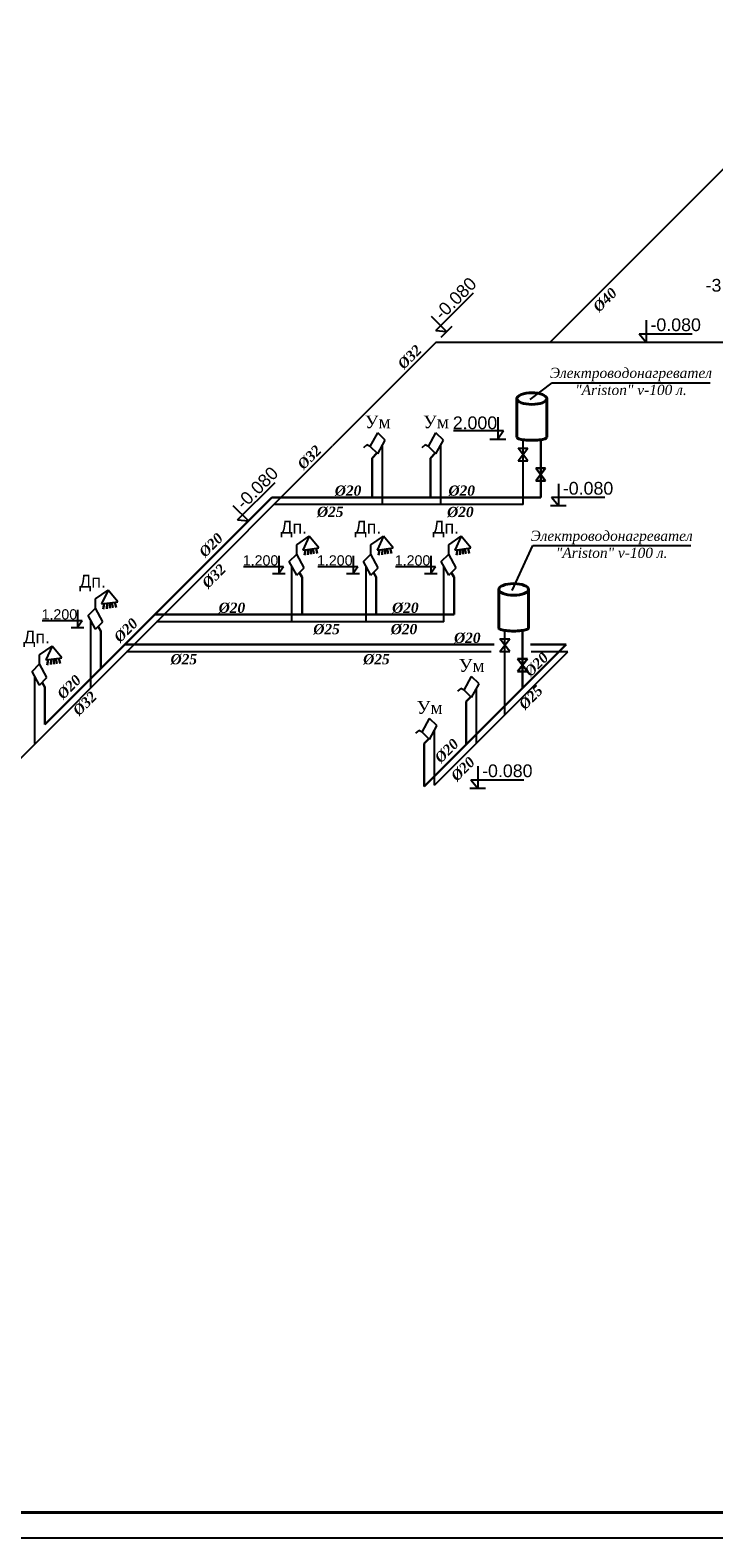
# Model space of a CAD drawing. Header units: inches. Extents: x 8001 to 766003, y -84601 to 563258.
# Tile 131 of 169: x 478412 to 491829, y 167250 to 196820. Entities that reach past the tile are written whole.
import ezdxf

# ---------------------------------------------------------------- set-up
doc = ezdxf.new("R2010")
doc.units = ezdxf.units.IN
doc.header["$MEASUREMENT"] = 0
doc.layers.add('PDF2_0', color=7, linetype='Continuous', true_color=0x8a00b8)
doc.layers.add('PDF_tablitsa', color=7, linetype='Continuous')
doc.layers.add('В1', color=160, linetype='Continuous', lineweight=25)
doc.layers.add('Т3', color=10, linetype='Continuous', lineweight=25)
doc.styles.get("Standard").update_dxf_attribs({"font": 'arial.ttf'})

msp = doc.modelspace()

# ---------------------------------------------------------------- linework, layer by layer
at = {"color": 5}
for p, q in [((500826.194, 202912.326), (488616.117, 190702.249)), ((486378.357, 190702.249), (484345.446, 188669.338)), ((486378.357, 190702.249), (503301.231, 190702.249)), ((477019.59, 181343.482), (484345.446, 188669.338)), ((485324.874, 187515.494), (485324.818, 188678.721)), ((486468.875, 187515.499), (486468.819, 188678.726)), ((488084.001, 187515.501), (488083.996, 188787.873)), ((487987.297, 188622.883), (488180.695, 188622.883)), ((487987.297, 188375.685), (488180.695, 188375.685)), ((488084.001, 187515.501), (483191.601, 187515.493)), ((483549.987, 185218.183), (483549.987, 186302.717)), ((485006.564, 185218.183), (485006.564, 186302.717)), ((486532.84, 185218.188), (486532.84, 186302.717)), ((479601.868, 183925.76), (479601.868, 185244.006)), ((486532.84, 185218.188), (480894.287, 185218.179)), ((487630.322, 184881.131), (487823.721, 184881.131)), ((487727.028, 183391.867), (487727.021, 185046.121)), ((487460.421, 184627.963), (480304.059, 184627.951)), ((486343.763, 182009.168), (488963.631, 184627.965)), ((487630.322, 184633.933), (487823.721, 184633.933)), ((488963.631, 184627.965), (488244.699, 184627.964)), ((478504.533, 182828.425), (478504.533, 184147.118)), ((487168.232, 182833.299), (487168.181, 183901.641)), ((486343.763, 182009.168), (486343.712, 183077.509))]:
    msp.add_line(p, q, dxfattribs=at)
for p, q in [((486374.099, 190929.226), (487111.381, 191666.509)), ((490363.436, 190865.757), (491406.111, 190865.757)), ((482482.829, 187213.58), (483220.112, 187950.863)), ((488643.686, 187658.4), (489686.361, 187658.4)), ((487059.221, 182118.067), (488101.897, 182118.067))]:
    msp.add_line(p, q)
at = {"ltscale": 25}
for p, q in [((486280.962, 191213.37), (486585.22, 190909.112)), ((490498.498, 191132.535), (490498.498, 190702.249)), ((486374.099, 190929.226), (486585.22, 190909.112)), ((490363.436, 190865.757), (490498.498, 190702.249)), ((487702.584, 188959.94), (486721.75, 188959.94)), ((487587.694, 189227.998), (487587.694, 188797.712)), ((487702.584, 188959.94), (487587.694, 188797.712)), ((488778.748, 187925.177), (488778.748, 187494.891)), ((482389.693, 187497.724), (482693.951, 187193.466)), ((488643.686, 187658.4), (488778.748, 187494.891)), ((482482.829, 187213.58), (482693.951, 187193.466)), ((483383.135, 186293.724), (482598.468, 186293.724)), ((483291.222, 186508.17), (483291.222, 186163.941)), ((483383.135, 186293.724), (483291.222, 186163.941)), ((484839.711, 186293.724), (484055.044, 186293.724)), ((484747.799, 186508.17), (484747.799, 186163.941)), ((484839.711, 186293.724), (484747.799, 186163.941)), ((486365.987, 186293.724), (485581.321, 186293.724)), ((486274.075, 186508.17), (486274.075, 186163.941)), ((486365.987, 186293.724), (486274.075, 186163.941)), ((479343.103, 185449.459), (479343.103, 185105.23)), ((479435.015, 185235.013), (478650.349, 185235.013)), ((479435.015, 185235.013), (479343.103, 185105.23)), ((487194.284, 182384.844), (487194.284, 181954.558)), ((487059.221, 182118.067), (487194.284, 181954.558))]:
    msp.add_line(p, q, dxfattribs=at)
at = {"ltscale": 10}
for p, q in [((486476.972, 190800.864), (486693.468, 191017.36)), ((490345.412, 190702.249), (490651.585, 190702.249)), ((488225.415, 189573.162), (488656.617, 189904.6)), ((488656.617, 189904.6), (491759.266, 189904.6)), ((485019.589, 188684.275), (484952.744, 188630.306)), ((485087.475, 188653.226), (485019.589, 188684.275)), ((485087.475, 188653.226), (485232.171, 188920.859)), ((485377.014, 188775.104), (485232.245, 188920.835)), ((485232.245, 188507.494), (485376.958, 188775.161)), ((486163.59, 188684.28), (486096.745, 188630.311)), ((486231.476, 188653.23), (486163.59, 188684.28)), ((486231.476, 188653.23), (486376.172, 188920.864)), ((486521.016, 188775.109), (486376.246, 188920.84)), ((486376.246, 188507.499), (486520.959, 188775.165)), ((485232.245, 188507.494), (485087.475, 188653.226)), ((486376.246, 188507.499), (486231.476, 188653.23)), ((488625.662, 187494.891), (488931.834, 187494.891)), ((482585.703, 187085.218), (482802.199, 187301.715)), ((483642.635, 186724.334), (483887.988, 186896.967)), ((483887.988, 186896.967), (483763.286, 186624.113)), ((484079, 186665.635), (483887.988, 186896.967)), ((485099.211, 186724.334), (485344.564, 186896.967)), ((485344.564, 186896.967), (485219.862, 186624.113)), ((485535.576, 186665.635), (485344.564, 186896.967)), ((486625.488, 186724.334), (486870.84, 186896.967)), ((486870.84, 186896.967), (486746.139, 186624.113)), ((487061.853, 186665.635), (486870.84, 186896.967)), ((483642.635, 186544.855), (483642.635, 186724.334)), ((483763.286, 186624.113), (484079, 186665.635)), ((485099.211, 186544.855), (485099.211, 186724.334)), ((485219.862, 186624.113), (485535.576, 186665.635)), ((486625.488, 186544.855), (486625.488, 186724.334)), ((486746.139, 186624.113), (487061.853, 186665.635)), ((487868.44, 185831.411), (488277.452, 186709.501)), ((488277.452, 186709.501), (491380.101, 186709.501)), ((483497.791, 186399.099), (483642.561, 186544.831)), ((483642.561, 186131.49), (483497.847, 186399.156)), ((483787.331, 186277.221), (483642.635, 186544.855)), ((484954.367, 186399.099), (485099.137, 186544.831)), ((485099.137, 186131.49), (484954.424, 186399.156)), ((485243.907, 186277.221), (485099.211, 186544.855)), ((486480.644, 186399.099), (486625.414, 186544.831)), ((486625.414, 186131.49), (486480.7, 186399.156)), ((486770.183, 186277.221), (486625.488, 186544.855)), ((483642.561, 186131.49), (483787.331, 186277.221)), ((485099.137, 186131.49), (485243.907, 186277.221)), ((486625.414, 186131.49), (486770.183, 186277.221)), ((479694.516, 185665.624), (479939.868, 185838.256)), ((479939.868, 185838.256), (479815.167, 185565.402)), ((480130.881, 185606.925), (479939.868, 185838.256)), ((479549.672, 185340.389), (479694.442, 185486.12)), ((479694.516, 185486.144), (479694.516, 185665.624)), ((479839.211, 185218.51), (479694.516, 185486.144)), ((479815.167, 185565.402), (480130.881, 185606.925)), ((479694.442, 185072.779), (479549.728, 185340.445)), ((479694.442, 185072.779), (479839.211, 185218.51)), ((478597.18, 184568.736), (478842.533, 184741.369)), ((478597.18, 184389.256), (478597.18, 184568.736)), ((478842.533, 184741.369), (478717.831, 184468.515)), ((479033.545, 184510.037), (478842.533, 184741.369)), ((478452.336, 184243.501), (478597.106, 184389.233)), ((478597.106, 183975.892), (478452.393, 184243.558)), ((478741.876, 184121.623), (478597.18, 184389.256)), ((478717.831, 184468.515), (479033.545, 184510.037)), ((478597.106, 183975.892), (478741.876, 184121.623)), ((486930.837, 183876.146), (487075.533, 184143.779)), ((487220.377, 183998.024), (487075.607, 184143.755)), ((487075.607, 183730.414), (487220.321, 183998.081)), ((486862.951, 183907.195), (486796.106, 183853.226)), ((486930.837, 183876.146), (486862.951, 183907.195)), ((487075.607, 183730.414), (486930.837, 183876.146)), ((486038.483, 183083.063), (485971.638, 183029.095)), ((486106.369, 183052.014), (486038.483, 183083.063)), ((486106.369, 183052.014), (486251.065, 183319.647)), ((486251.139, 182906.283), (486106.369, 183052.014)), ((486395.908, 183173.892), (486251.139, 183319.624)), ((486251.139, 182906.283), (486395.852, 183173.949)), ((487041.198, 181954.558), (487347.37, 181954.558))]:
    msp.add_line(p, q, dxfattribs=at)
at = {"linetype": 'ByBlock', "lineweight": -2}
for p, q in [((487431.384, 188797.712), (487744.003, 188797.712)), ((483166.175, 186163.941), (483416.27, 186163.941)), ((484622.751, 186163.941), (484872.846, 186163.941)), ((486149.028, 186163.941), (486399.123, 186163.941)), ((479218.056, 185105.23), (479468.151, 185105.23))]:
    msp.add_line(p, q, dxfattribs=at)
at = {"linetype": 'ByBlock', "lineweight": 40}
for points in [[(487964.007, 188836.148), (487964.007, 189593.128)], [(488550.653, 189593.125), (488550.653, 188836.148)], [(487607.032, 185094.396), (487607.032, 185851.376)], [(488193.679, 185851.373), (488193.679, 185094.396)]]:
    msp.add_lwpolyline(points, dxfattribs=at)
at = {"color": 5}
for points in [[(487987.297, 188375.685), (488180.695, 188622.883)], [(488180.695, 188375.685), (487987.297, 188622.883)], [(487630.322, 184633.933), (487823.721, 184881.131)], [(487823.721, 184633.933), (487630.322, 184881.131)]]:
    msp.add_lwpolyline(points, dxfattribs=at)
at = {"linetype": 'ByBlock', "lineweight": 40}
for centre in [(488257.33, 189593.13), (487900.355, 185851.379)]:
    msp.add_ellipse(centre, major_axis=(-293.323, 0), ratio=0.383923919, dxfattribs=at)
for centre in [(488257.33, 188836.148), (487900.355, 185094.396)]:
    msp.add_ellipse(centre, major_axis=(-293.323, 0), ratio=0.204010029, start_param=0, end_param=3.141592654, dxfattribs=at)
at = {"layer": 'PDF2_0', "color": 0, "lineweight": 25}
msp.add_lwpolyline([(511479.376, 222245.911), (458584.157, 222245.911), (458584.157, 167250.147), (511479.376, 167250.147), (511479.376, 222245.911)], dxfattribs=at)
at = {"layer": 'PDF_tablitsa', "color": 0, "lineweight": 40}
msp.add_lwpolyline([(510979.83, 167748.786), (510979.83, 221746.818), (460582.342, 221746.818), (460582.342, 167748.786)], close=True, dxfattribs=at)
at = {"layer": 'В1', "lineweight": 30, "ltscale": 10}
for p, q in [((483812.859, 186630.632), (483793.137, 186522.556)), ((483921.143, 186644.874), (483921.143, 186539.391)), ((484022.404, 186658.192), (484045.189, 186555.706)), ((485269.435, 186630.632), (485249.713, 186522.556)), ((485377.719, 186644.874), (485377.719, 186539.391)), ((485478.98, 186658.192), (485501.765, 186555.706)), ((486795.712, 186630.632), (486775.99, 186522.556)), ((486903.996, 186644.874), (486903.996, 186539.391)), ((487005.257, 186658.192), (487028.042, 186555.706)), ((479864.74, 185571.922), (479845.018, 185463.845)), ((479973.024, 185586.163), (479973.024, 185480.68)), ((480074.285, 185599.481), (480097.07, 185496.995)), ((478767.404, 184475.034), (478747.682, 184366.958)), ((478875.688, 184489.276), (478875.688, 184383.793)), ((478976.949, 184502.594), (478999.734, 184400.108))]:
    msp.add_line(p, q, dxfattribs=at)
at = {"layer": 'Т3', "lineweight": 30, "ltscale": 10}
for p, q in [((488430.683, 187655.501), (488430.664, 188787.873)), ((485124.818, 188428.577), (485217.586, 188522.251)), ((485124.856, 187655.493), (485124.818, 188428.577)), ((486268.819, 188428.582), (486361.587, 188522.255)), ((486268.857, 187655.498), (486268.819, 188428.582)), ((488333.965, 188231.045), (488527.364, 188231.045)), ((488333.965, 187983.847), (488527.364, 187983.847)), ((478701.326, 183202.585), (483156.054, 187655.493)), ((488430.683, 187655.501), (483156.054, 187655.493)), ((483862.432, 186531.669), (483871.024, 186638.282)), ((483979.854, 186547.113), (483962.37, 186650.296)), ((485319.008, 186531.669), (485327.6, 186638.282)), ((485436.43, 186547.113), (485418.946, 186650.296)), ((486845.285, 186531.669), (486853.877, 186638.282)), ((486962.707, 186547.113), (486945.222, 186650.296)), ((483746.781, 186091.623), (483691.806, 186181.062)), ((483746.781, 185358.183), (483746.781, 186091.623)), ((485203.357, 186091.623), (485148.382, 186181.062)), ((485203.357, 185358.183), (485203.357, 186091.623)), ((486729.634, 186091.623), (486674.658, 186181.062)), ((486729.634, 185358.188), (486729.634, 186091.623)), ((479914.313, 185472.959), (479922.905, 185579.572)), ((480031.735, 185488.402), (480014.25, 185591.585)), ((479798.662, 185032.912), (479743.686, 185122.351)), ((486729.634, 185358.188), (480857.801, 185358.179)), ((479798.662, 184299.473), (479798.662, 185032.912)), ((488073.708, 183913.75), (488073.69, 185046.121)), ((487519.736, 184767.962), (480267.331, 184767.951)), ((486143.754, 181984.584), (488928.272, 184767.964)), ((488928.272, 184767.964), (488231.517, 184767.963)), ((478816.977, 184376.071), (478825.57, 184482.684)), ((478934.399, 184391.515), (478916.915, 184494.698)), ((487976.99, 184489.293), (488170.389, 184489.293)), ((487976.99, 184242.095), (488170.389, 184242.095)), ((478701.326, 183936.025), (478646.351, 184025.463)), ((478701.326, 183202.585), (478701.326, 183936.025)), ((486968.181, 183651.497), (487060.948, 183745.171)), ((486968.222, 182808.715), (486968.181, 183651.497)), ((486143.712, 182827.366), (486236.48, 182921.039)), ((486143.754, 181984.584), (486143.712, 182827.366))]:
    msp.add_line(p, q, dxfattribs=at)
for points in [[(488333.965, 187983.847), (488527.364, 188231.045)], [(488527.364, 187983.847), (488333.965, 188231.045)], [(487976.99, 184242.095), (488170.389, 184489.293)], [(488170.389, 184242.095), (487976.99, 184489.293)]]:
    msp.add_lwpolyline(points, dxfattribs=at)

# ---------------------------------------------------------------- texts
at = {"ltscale": 25}
for s, insert, char_height, width, attachment_point, rotation in [('-0.080', (486757.246, 191558.982), 250, 829.57668, 5, 45.0000008), ('-3.100', (492161.185, 191814.364), 250, 829.57668, 5, 359.9945028), ('{\\fTimes New Roman|b1|i1|c204|p18;%%C40}', (489435.957, 191417.29), 200, 554.34177, 1, 45), ('-0.080', (491079.667, 191040.136), 250, 829.57668, 5, 0.0000008), ('{\\fTimes New Roman|b1|i1|c204|p18;%%C32}', (485602.885, 190297.617), 200, 554.34177, 1, 45), ('{\\fTimes New Roman|b1|i1|c204|p18;%%C32}', (483635.611, 188330.343), 200, 554.34177, 1, 45), ('-0.080', (482865.977, 187843.336), 250, 829.57668, 5, 45.0000008), ('-0.080', (489359.916, 187832.778), 250, 829.57668, 5, 0.0000008), ('{\\fTimes New Roman|b1|i1|c204|p18;%%C2\\fTimes New Roman|b1|i1|c0|p18;0}', (481704.915, 186608.519), 200, 554.34177, 1, 45), ('{\\fTimes New Roman|b1|i1|c204|p18;%%C32}', (481762.083, 186000.224), 200, 554.34177, 1, 45), ('{\\fTimes New Roman|b1|i1|c204|p18;%%C2\\fTimes New Roman|b1|i1|c0|p18;0}', (480033.792, 184938.079), 200, 554.34177, 1, 45), ('{\\fTimes New Roman|b1|i1|c204|p18;%%C2\\fTimes New Roman|b1|i1|c0|p18;0}', (488090.812, 184267.089), 200, 554.34177, 1, 45), ('{\\fTimes New Roman|b1|i1|c204|p18;%%C2\\fTimes New Roman|b1|i1|c0|p18;0}', (478920.046, 183824.788), 200, 554.34177, 1, 45), ('{\\fTimes New Roman|b1|i1|c204|p18;%%C25}', (487981.17, 183620.394), 200, 554.34177, 1, 45), ('{\\fTimes New Roman|b1|i1|c204|p18;%%C32}', (479228.365, 183501.454), 200, 554.34177, 1, 45), ('{\\fTimes New Roman|b1|i1|c204|p18;%%C2\\fTimes New Roman|b1|i1|c0|p18;0}', (486329.001, 182573.328), 200, 554.34177, 1, 45), ('{\\fTimes New Roman|b1|i1|c204|p18;%%C2\\fTimes New Roman|b1|i1|c0|p18;0}', (486647.84, 182217.408), 200, 554.34177, 1, 45), ('-0.080', (487775.452, 182292.446), 250, 829.57668, 5, 0.0000008)]:
    msp.add_mtext(s, dxfattribs=dict(at, insert=insert, char_height=char_height, width=width, attachment_point=attachment_point, rotation=rotation))
at = {"char_height": 200, "width": 3102.64888, "attachment_point": 5}
for insert in [(490201.849, 189928.931), (489822.684, 186733.833)]:
    msp.add_mtext('{\\fTimes New Roman|b0|i1|c204|p18;Электроводонагревател\\P"Ariston" v-100 л.}', dxfattribs=dict(at, insert=insert))
at = {"ltscale": 25}
for s, insert, char_height, width, attachment_point in [('{\\fTimes New Roman|b0|i0|c204|p18;Ум}', (485233.564, 189134.514), 250, 489.34211, 5), ('{\\fTimes New Roman|b0|i0|c204|p18;Ум}', (486377.565, 189134.518), 250, 489.34211, 5), ('2{\\fTimes New Roman|b0|i0|c238|p18;.}000', (487141.371, 189116.114), 250, 839.24168, 5), ('{\\fTimes New Roman|b1|i1|c204|p18;%%C2\\fTimes New Roman|b1|i1|c0|p18;0}', (484390.175, 187889.124), 200, 533.93615, 1), ('{\\fTimes New Roman|b1|i1|c204|p18;%%C2\\fTimes New Roman|b1|i1|c0|p18;0}', (486620.408, 187889.127), 200, 533.93615, 1), ('{\\fTimes New Roman|b1|i1|c204|p18;%%C25}', (484040.229, 187473.613), 200, 533.93615, 1), ('{\\fTimes New Roman|b1|i1|c204|p18;%%C2\\fTimes New Roman|b1|i1|c0|p18;0}', (486594.013, 187470.316), 200, 533.93615, 1), ('Дп.', (483585.493, 187035.838), 250, 314.86482, 5), ('Дп.', (485042.069, 187035.838), 250, 314.86482, 5), ('Дп.', (486568.345, 187035.838), 250, 314.86482, 5), ('1{\\fTimes New Roman|b0|i0|c238|p18;.}200', (482934.165, 186418.663), 200, 671.39334, 5), ('1{\\fTimes New Roman|b0|i0|c238|p18;.}200', (484390.741, 186418.663), 200, 671.39334, 5), ('1{\\fTimes New Roman|b0|i0|c238|p18;.}200', (485917.017, 186418.663), 200, 671.39334, 5), ('Дп.', (479637.373, 185977.127), 250, 314.86482, 5), ('1{\\fTimes New Roman|b0|i0|c238|p18;.}200', (478986.045, 185359.952), 200, 671.39334, 5), ('{\\fTimes New Roman|b1|i1|c204|p18;%%C2\\fTimes New Roman|b1|i1|c0|p18;0}', (482110.977, 185591.809), 200, 533.93615, 1), ('{\\fTimes New Roman|b1|i1|c204|p18;%%C2\\fTimes New Roman|b1|i1|c0|p18;0}', (485514.472, 185591.815), 200, 533.93615, 1), ('{\\fTimes New Roman|b1|i1|c204|p18;%%C25}', (483968.403, 185173.001), 200, 533.93615, 1), ('{\\fTimes New Roman|b1|i1|c204|p18;%%C2\\fTimes New Roman|b1|i1|c0|p18;0}', (485488.077, 185173.003), 200, 533.93615, 1), ('Дп.', (478540.038, 184880.24), 250, 314.86482, 5), ('{\\fTimes New Roman|b1|i1|c204|p18;%%C2\\fTimes New Roman|b1|i1|c0|p18;0}', (486729.91, 185001.59), 200, 533.93615, 1), ('{\\fTimes New Roman|b1|i1|c204|p18;%%C25}', (481166.773, 184582.769), 200, 533.93615, 1), ('{\\fTimes New Roman|b1|i1|c204|p18;%%C25}', (484947.281, 184582.775), 200, 533.93615, 1), ('{\\fTimes New Roman|b0|i0|c204|p18;Ум}', (487076.926, 184357.434), 250, 489.34211, 5), ('{\\fTimes New Roman|b0|i0|c204|p18;Ум}', (486252.458, 183533.302), 250, 489.34211, 5)]:
    msp.add_mtext(s, dxfattribs=dict(at, insert=insert, char_height=char_height, width=width, attachment_point=attachment_point))

doc.saveas('drawing.dxf')
